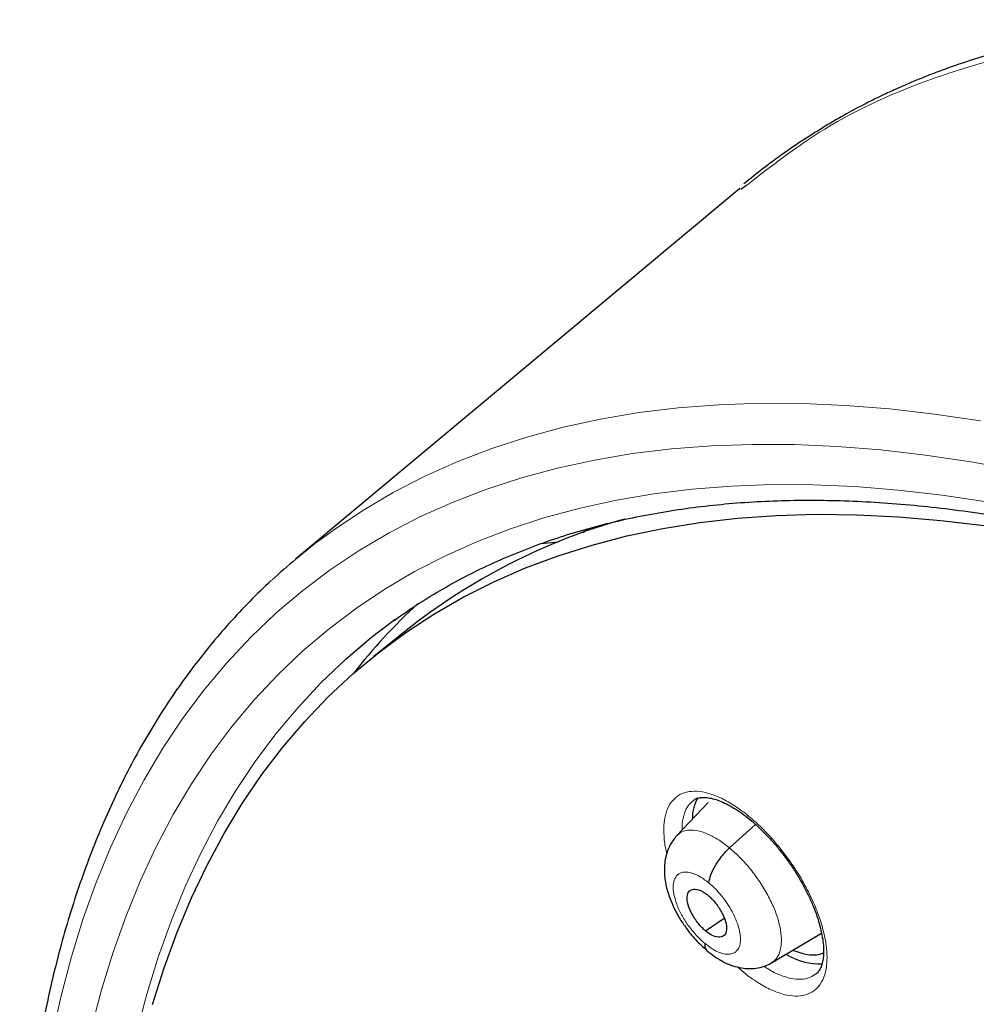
# Model space of a CAD drawing. Header units: millimetres. Extents: x 8 to 2385, y 12 to 2606.
# Tile 73 of 156: x 2156 to 2171, y 933 to 949. Entities that reach past the tile are written whole.
import ezdxf

# ---------------------------------------------------------------- set-up
doc = ezdxf.new("R2010")
doc.units = ezdxf.units.MM

msp = doc.modelspace()

# ---------------------------------------------------------------- linework, layer by layer
at = {"color": 7, "linetype": 'Continuous', "lineweight": 30}
for p, q in [((2167.234, 946.354), (2167.14, 946.286)), ((2167.127, 946.303), (2160.01, 940.364)), ((2164.614, 940.795), (2164.683, 940.849)), ((2163.945, 940.616), (2164.218, 940.644)), ((2161.782, 939.225), (2161.262, 938.807)), ((2166.617, 936.466), (2166.119, 935.94)), ((2166.961, 935.74), (2167.377, 936.116)), ((2166.577, 934.41), (2166.873, 934.617)), ((2167.633, 933.898), (2168.434, 934.375))]:
    msp.add_line(p, q, dxfattribs=at)
at = {"color": 252, "linetype": 'Continuous', "lineweight": 0, "flags": 128}
for points in [[(2160.403, 940.675), (2160.618, 940.832), (2161.087, 941.145), (2161.575, 941.432), (2162.082, 941.694), (2162.608, 941.929), (2163.153, 942.139), (2163.715, 942.322), (2164.296, 942.479), (2164.893, 942.609), (2165.508, 942.713), (2166.139, 942.79), (2166.786, 942.84), (2167.449, 942.864), (2168.127, 942.86), (2168.819, 942.83), (2169.526, 942.774), (2170.246, 942.69), (2170.98, 942.58)], [(2171.562, 941.79), (2170.823, 941.925), (2170.097, 942.034), (2169.384, 942.116), (2168.684, 942.172), (2167.998, 942.202), (2167.327, 942.205), (2166.671, 942.182), (2166.03, 942.132), (2165.405, 942.056), (2164.797, 941.953), (2164.205, 941.824), (2163.63, 941.669), (2163.073, 941.487), (2162.534, 941.28), (2162.013, 941.047), (2161.511, 940.788), (2161.028, 940.504), (2160.564, 940.194), (2160.119, 939.859), (2159.695, 939.499), (2159.291, 939.115), (2158.907, 938.706), (2158.544, 938.273), (2158.203, 937.817), (2157.882, 937.336), (2157.583, 936.833), (2157.305, 936.307), (2157.05, 935.759), (2156.816, 935.188), (2156.605, 934.596), (2156.416, 933.982), (2156.249, 933.348), (2156.105, 932.693)], [(2156.738, 932.844), (2156.902, 933.468), (2157.088, 934.072), (2157.296, 934.655), (2157.526, 935.216), (2157.777, 935.756), (2158.05, 936.274), (2158.344, 936.769), (2158.66, 937.242), (2158.996, 937.691), (2159.353, 938.117), (2159.731, 938.519), (2160.129, 938.897), (2160.546, 939.251), (2160.984, 939.581), (2161.44, 939.886), (2161.916, 940.166), (2162.41, 940.42), (2162.923, 940.65), (2163.453, 940.854), (2164.001, 941.032), (2164.567, 941.185), (2165.149, 941.312), (2165.748, 941.413), (2166.363, 941.488), (2166.993, 941.537), (2167.639, 941.56), (2168.3, 941.557), (2168.974, 941.528), (2169.663, 941.473), (2170.365, 941.392), (2171.08, 941.284)], [(2160.82, 938.766), (2160.815, 938.762), (2160.422, 938.388), (2160.049, 937.99), (2159.696, 937.569), (2159.363, 937.125), (2159.051, 936.658), (2158.76, 936.169), (2158.491, 935.657), (2158.242, 935.124), (2158.015, 934.569), (2157.809, 933.993), (2157.626, 933.396), (2157.464, 932.779)]]:
    msp.add_lwpolyline(points, dxfattribs=at)
at = {"color": 7, "linetype": 'Continuous', "lineweight": 30, "flags": 128}
for points in [[(2157.718, 933.231), (2157.904, 933.821), (2158.112, 934.391), (2158.342, 934.939), (2158.593, 935.466), (2158.865, 935.971), (2159.157, 936.454), (2159.471, 936.915), (2159.805, 937.353), (2160.159, 937.767), (2160.534, 938.159), (2160.928, 938.527), (2161.341, 938.871), (2161.774, 939.19), (2162.226, 939.486), (2162.697, 939.757), (2163.186, 940.003), (2163.692, 940.225), (2164.217, 940.421), (2164.758, 940.592), (2165.317, 940.738), (2165.892, 940.859), (2166.483, 940.954), (2167.09, 941.023), (2167.712, 941.067), (2168.349, 941.086), (2169.001, 941.078), (2169.666, 941.045), (2170.345, 940.987), (2171.038, 940.903)], [(2161.605, 939.398), (2161.228, 939.112), (2160.82, 938.766)]]:
    msp.add_lwpolyline(points, dxfattribs=at)
at = {"color": 7, "linetype": 'Continuous', "lineweight": 30}
for centre, radius, start, end in [((2167.948, 931.462), 9.913, 105.6285, 128.4625), ((2166.296, 932.832), 9.81, 126.921, 132.7503), ((2168.555, 932.552), 9.687, 132.8517, 141.8571), ((2166.954, 936.232), 0.588, 147.9527, 181.7631), ((2168.405, 934.904), 1.02, 238.6984, 272.6098)]:
    msp.add_arc(centre, radius, start, end, dxfattribs=at)
for start_param, end_param in [(2.455534, 2.994333), (2.994333, 3.005245)]:
    msp.add_ellipse((2167.592, 935.291), major_axis=(-0.95, 1.188), ratio=0.453301, start_param=start_param, end_param=end_param, dxfattribs=at)
for points, knots in [([(2191.364, 943.848), (2191.288, 943.892), (2191.098, 944.002), (2190.801, 944.169), (2190.469, 944.355), (2190.133, 944.538), (2189.717, 944.763), (2189.214, 945.026), (2188.621, 945.328), (2187.983, 945.641), (2187.299, 945.963), (2186.566, 946.293), (2185.8, 946.621), (2185, 946.943), (2184.33, 947.196), (2183.817, 947.379), (2183.489, 947.493), (2183.22, 947.583), (2183.018, 947.649), (2182.874, 947.696), (2182.768, 947.73), (2182.656, 947.765), (2182.512, 947.81), (2182.324, 947.867), (2182.097, 947.935), (2181.845, 948.007), (2181.584, 948.08), (2181.323, 948.151), (2181.062, 948.219), (2180.732, 948.302), (2180.335, 948.396), (2179.874, 948.498), (2179.418, 948.59), (2178.971, 948.672), (2178.532, 948.744), (2178.109, 948.806), (2177.751, 948.852), (2177.465, 948.885), (2177.25, 948.907), (2177.05, 948.926), (2176.844, 948.943), (2176.612, 948.961), (2176.347, 948.977), (2175.876, 949), (2175.219, 949.013), (2174.568, 948.995), (2174.116, 948.968), (2173.868, 948.949), (2173.666, 948.931), (2173.491, 948.912), (2173.297, 948.89), (2173.061, 948.86), (2172.776, 948.818), (2172.434, 948.76), (2172.036, 948.682), (2171.587, 948.577), (2171.114, 948.449), (2170.692, 948.315), (2170.34, 948.19), (2170.078, 948.089), (2169.851, 947.996), (2169.642, 947.904), (2169.408, 947.797), (2169.135, 947.662), (2168.82, 947.494), (2168.493, 947.304), (2168.158, 947.093), (2167.825, 946.866), (2167.504, 946.631), (2167.294, 946.461), (2167.192, 946.378)], [0, 0, 0, 0, 0.0078213, 0.0193838, 0.0304988, 0.0420187, 0.0539436, 0.0735021, 0.0940629, 0.1156448, 0.1400467, 0.1658022, 0.1929128, 0.2213794, 0.2511905, 0.2651439, 0.2770318, 0.2868532, 0.2946075, 0.2992499, 0.3026224, 0.3063153, 0.3115561, 0.3184994, 0.3270544, 0.336718, 0.346438, 0.3561808, 0.3659464, 0.3757346, 0.3932684, 0.4108557, 0.4282973, 0.4455331, 0.4625621, 0.4793833, 0.495126, 0.5049072, 0.5134855, 0.5209232, 0.5289526, 0.5383637, 0.5491542, 0.5613199, 0.596398, 0.6312326, 0.6439835, 0.6547385, 0.6635027, 0.6705445, 0.6780613, 0.6893622, 0.7023131, 0.7169108, 0.7366835, 0.7580427, 0.7809235, 0.8053287, 0.8206615, 0.8342421, 0.8460292, 0.8567671, 0.8685379, 0.8848804, 0.9030369, 0.9230129, 0.9432957, 0.9633632, 0.9822502, 1, 1, 1, 1]), ([(2161.589, 939.385), (2161.706, 939.467), (2161.944, 939.635), (2162.322, 939.866), (2162.716, 940.084), (2163.124, 940.285), (2163.544, 940.467), (2163.977, 940.632), (2164.422, 940.779), (2164.879, 940.908), (2165.348, 941.02), (2165.828, 941.113), (2166.32, 941.189), (2166.822, 941.247), (2167.335, 941.287), (2167.86, 941.309), (2168.394, 941.313), (2168.939, 941.299), (2169.494, 941.267), (2170.059, 941.218), (2170.633, 941.151), (2171.216, 941.066), (2171.809, 940.963), (2172.41, 940.842), (2173.02, 940.703), (2173.638, 940.547), (2174.264, 940.373), (2174.898, 940.182), (2175.539, 939.973), (2176.187, 939.746), (2176.841, 939.502), (2177.502, 939.241), (2178.169, 938.963), (2178.842, 938.667), (2179.52, 938.355), (2180.203, 938.026), (2180.891, 937.68), (2181.583, 937.318), (2182.267, 936.946), (2182.773, 936.661), (2183.047, 936.504), (2183.1, 936.473)], [0, 0, 0, 0, 0.025624, 0.052318, 0.078988, 0.105626, 0.132224, 0.158776, 0.185279, 0.211732, 0.238135, 0.264489, 0.290799, 0.317068, 0.343298, 0.369496, 0.395665, 0.421809, 0.447932, 0.474038, 0.50013, 0.526211, 0.552284, 0.578351, 0.604414, 0.630474, 0.656533, 0.682592, 0.708652, 0.734714, 0.760778, 0.786844, 0.812914, 0.838988, 0.865065, 0.891146, 0.917232, 0.943321, 0.969414, 0.994141, 1, 1, 1, 1]), ([(2159.622, 940.022), (2159.62, 940.021), (2159.5, 939.915), (2159.274, 939.688), (2158.946, 939.343), (2158.634, 938.978), (2158.336, 938.598), (2158.052, 938.202), (2157.784, 937.789), (2157.53, 937.36), (2157.291, 936.915), (2157.068, 936.454), (2156.86, 935.978), (2156.667, 935.487), (2156.49, 934.981), (2156.328, 934.46), (2156.182, 933.924), (2156.052, 933.374), (2155.938, 932.811), (2155.84, 932.233), (2155.759, 931.642), (2155.693, 931.039), (2155.643, 930.422), (2155.61, 929.793), (2155.592, 929.152), (2155.591, 928.5), (2155.606, 927.836), (2155.637, 927.16), (2155.684, 926.474), (2155.747, 925.778), (2155.826, 925.072), (2155.921, 924.355), (2156.032, 923.63), (2156.158, 922.895), (2156.301, 922.151), (2156.458, 921.399), (2156.632, 920.639), (2156.821, 919.872), (2157.025, 919.097), (2157.244, 918.315), (2157.479, 917.526), (2157.728, 916.731), (2157.993, 915.93), (2158.272, 915.124), (2158.566, 914.312), (2158.874, 913.496), (2159.196, 912.675), (2159.533, 911.85), (2159.884, 911.022), (2160.248, 910.19), (2160.626, 909.355), (2161.018, 908.517), (2161.422, 907.678), (2161.84, 906.837), (2162.271, 905.994), (2162.715, 905.15), (2163.171, 904.306), (2163.639, 903.462), (2164.119, 902.617), (2164.611, 901.774), (2165.115, 900.931), (2165.63, 900.089), (2166.156, 899.25), (2166.693, 898.412), (2167.241, 897.577), (2167.799, 896.745), (2168.367, 895.916), (2168.945, 895.091), (2169.532, 894.27), (2170.129, 893.453), (2170.735, 892.641), (2171.349, 891.834), (2171.972, 891.033), (2172.603, 890.238), (2173.242, 889.449), (2173.889, 888.667), (2174.543, 887.891), (2175.203, 887.124), (2175.871, 886.363), (2176.545, 885.611), (2177.224, 884.868), (2177.91, 884.133), (2178.601, 883.408), (2179.297, 882.691), (2179.997, 881.985), (2180.703, 881.289), (2181.412, 880.603), (2182.125, 879.929), (2182.734, 879.362), (2183.107, 879.025), (2183.24, 878.905)], [0, 0, 0, 0, 0.000179, 0.011527, 0.022879, 0.034239, 0.04561, 0.056994, 0.068393, 0.079809, 0.091242, 0.102694, 0.114163, 0.12565, 0.137154, 0.148674, 0.160208, 0.171754, 0.183312, 0.19488, 0.206457, 0.21804, 0.22963, 0.241224, 0.252821, 0.264421, 0.276023, 0.287626, 0.29923, 0.310833, 0.322436, 0.334038, 0.345639, 0.357239, 0.368837, 0.380434, 0.392029, 0.403623, 0.415215, 0.426805, 0.438393, 0.44998, 0.461565, 0.473148, 0.48473, 0.496311, 0.50789, 0.519467, 0.531043, 0.542618, 0.554192, 0.565764, 0.577335, 0.588905, 0.600475, 0.612043, 0.62361, 0.635177, 0.646743, 0.658308, 0.669872, 0.681436, 0.692999, 0.704562, 0.716124, 0.727686, 0.739248, 0.750809, 0.76237, 0.77393, 0.785491, 0.797051, 0.808611, 0.820171, 0.831731, 0.843291, 0.854852, 0.866412, 0.877972, 0.889533, 0.901094, 0.912655, 0.924216, 0.935778, 0.94734, 0.958903, 0.970466, 0.98203, 0.993595, 1, 1, 1, 1]), ([(2166.376, 936.497), (2166.39, 936.507), (2166.417, 936.527), (2166.469, 936.544), (2166.537, 936.552), (2166.62, 936.546), (2166.717, 936.525), (2166.824, 936.487), (2166.939, 936.433), (2167.061, 936.362), (2167.187, 936.275), (2167.317, 936.172), (2167.447, 936.055), (2167.576, 935.925), (2167.702, 935.783), (2167.824, 935.632), (2167.938, 935.474), (2168.045, 935.31), (2168.141, 935.143), (2168.227, 934.975), (2168.301, 934.809), (2168.362, 934.647), (2168.409, 934.491), (2168.443, 934.344), (2168.463, 934.209), (2168.469, 934.087), (2168.463, 933.979), (2168.446, 933.89), (2168.421, 933.817), (2168.387, 933.762), (2168.364, 933.732), (2168.347, 933.722), (2168.346, 933.721)], [0, 0, 0, 0, 0.03395, 0.069786, 0.102647, 0.137696, 0.171894, 0.205684, 0.238715, 0.272556, 0.306739, 0.340805, 0.375409, 0.410128, 0.444849, 0.479894, 0.514995, 0.549997, 0.584847, 0.619688, 0.65473, 0.689278, 0.723669, 0.758244, 0.792081, 0.825572, 0.859397, 0.892514, 0.925343, 0.960106, 0.996506, 1, 1, 1, 1]), ([(2166.116, 935.938), (2166.08, 935.893), (2166.012, 935.809), (2165.954, 935.665), (2165.924, 935.532), (2165.915, 935.408), (2165.919, 935.296), (2165.933, 935.194), (2165.951, 935.107), (2165.975, 935.018), (2166.013, 934.909), (2166.072, 934.772), (2166.159, 934.613), (2166.272, 934.443), (2166.42, 934.257), (2166.537, 934.153), (2166.599, 934.097)], [0, 0, 0, 0, 0.089589, 0.167931, 0.235011, 0.291168, 0.350394, 0.399287, 0.441298, 0.477933, 0.531425, 0.610545, 0.686602, 0.776905, 0.881291, 1, 1, 1, 1]), ([(2166.631, 935.179), (2166.639, 935.221), (2166.654, 935.305), (2166.732, 935.459), (2166.835, 935.613), (2166.919, 935.698), (2166.961, 935.74)], [0, 0, 0, 0, 0.2491475, 0.4997694, 0.7505513, 1, 1, 1, 1]), ([(2166.577, 934.41), (2166.557, 934.429), (2166.515, 934.465), (2166.438, 934.554), (2166.355, 934.68), (2166.29, 934.833), (2166.274, 934.964), (2166.305, 935.055), (2166.384, 935.089), (2166.474, 935.07), (2166.555, 935.028), (2166.596, 934.996), (2166.617, 934.98)], [0, 0, 0, 0, 0.062838, 0.125541, 0.250832, 0.375534, 0.500017, 0.624484, 0.749171, 0.874463, 0.937165, 1, 1, 1, 1]), ([(2166.617, 934.98), (2166.638, 934.962), (2166.679, 934.925), (2166.756, 934.836), (2166.84, 934.711), (2166.905, 934.558), (2166.921, 934.426), (2166.889, 934.335), (2166.811, 934.301), (2166.72, 934.32), (2166.639, 934.362), (2166.598, 934.394), (2166.577, 934.41)], [0, 0, 0, 0, 0.062839, 0.125542, 0.250833, 0.375535, 0.500019, 0.624484, 0.749171, 0.874463, 0.937166, 1, 1, 1, 1]), ([(2166.563, 934.212), (2166.563, 934.175), (2166.564, 934.123), (2166.594, 934.105), (2166.603, 934.1)], [0, 0, 0, 0, 0.705165, 1, 1, 1, 1]), ([(2166.598, 934.094), (2166.68, 934.032), (2166.844, 933.908), (2167.072, 933.828), (2167.253, 933.803), (2167.387, 933.809), (2167.517, 933.838), (2167.596, 933.878), (2167.635, 933.899)], [0, 0, 0, 0, 0.245791, 0.495209, 0.621526, 0.748128, 0.874468, 1, 1, 1, 1])]:
    msp.add_open_spline(points, degree=3, knots=knots, dxfattribs=at)
at = {"color": 252, "linetype": 'Continuous', "lineweight": 0}
for points, knots in [([(2190.419, 943.757), (2189.44, 944.3), (2187.481, 945.384), (2184.629, 946.66), (2181.869, 947.665), (2179.226, 948.366), (2176.721, 948.766), (2174.373, 948.859), (2172.199, 948.646), (2170.224, 948.12), (2168.547, 947.375), (2167.639, 946.669), (2167.234, 946.354)], [0, 0, 0, 0, 0.101959, 0.203918, 0.305878, 0.407837, 0.509796, 0.611755, 0.713715, 0.815674, 0.917633, 1, 1, 1, 1]), ([(2165.955, 935.657), (2165.953, 935.667), (2165.925, 935.764), (2165.908, 935.931), (2165.907, 936.149), (2165.947, 936.332), (2166.021, 936.479), (2166.13, 936.582), (2166.269, 936.642), (2166.435, 936.655), (2166.623, 936.622), (2166.828, 936.542), (2167.044, 936.42), (2167.265, 936.257), (2167.484, 936.06), (2167.696, 935.831), (2167.911, 935.559), (2168.103, 935.267), (2168.263, 934.966), (2168.381, 934.689), (2168.466, 934.422), (2168.516, 934.171), (2168.528, 933.944), (2168.503, 933.747), (2168.441, 933.587), (2168.345, 933.466), (2168.217, 933.39), (2168.06, 933.359), (2167.88, 933.376), (2167.681, 933.437), (2167.468, 933.545), (2167.267, 933.678), (2167.139, 933.789), (2167.084, 933.837)], [0, 0, 0, 0, 0.003821, 0.037098, 0.070375, 0.103597, 0.13682, 0.169987, 0.203155, 0.236291, 0.269427, 0.302569, 0.335711, 0.368893, 0.402076, 0.435316, 0.468556, 0.510122, 0.543412, 0.576702, 0.609994, 0.643285, 0.676547, 0.709808, 0.743012, 0.776217, 0.809371, 0.842525, 0.875659, 0.908793, 0.941944, 0.975096, 1, 1, 1, 1]), ([(2166.379, 936.495), (2166.353, 936.474), (2166.293, 936.424), (2166.235, 936.298), (2166.2, 936.164), (2166.201, 936.063), (2166.202, 936.027)], [0, 0, 0, 0, 0.229892, 0.533759, 0.837629, 1, 1, 1, 1]), ([(2166.12, 935.937), (2166.145, 935.96), (2166.198, 936.008), (2166.314, 936.033), (2166.456, 936.021), (2166.616, 935.967), (2166.786, 935.876), (2166.903, 935.785), (2166.961, 935.74)], [0, 0, 0, 0, 0.146152, 0.31685, 0.487569, 0.658353, 0.829065, 1, 1, 1, 1]), ([(2166.961, 935.74), (2167.019, 935.689), (2167.135, 935.587), (2167.299, 935.4), (2167.448, 935.198), (2167.577, 934.986), (2167.679, 934.772), (2167.751, 934.565), (2167.79, 934.373), (2167.795, 934.203), (2167.767, 934.061), (2167.714, 933.955), (2167.656, 933.918), (2167.631, 933.901)], [0, 0, 0, 0, 0.092832, 0.185538, 0.278284, 0.370997, 0.463699, 0.556323, 0.6489, 0.741599, 0.834294, 0.926864, 1, 1, 1, 1]), ([(2166.563, 934.212), (2166.517, 934.254), (2166.423, 934.338), (2166.296, 934.498), (2166.189, 934.669), (2166.109, 934.842), (2166.063, 935.005), (2166.053, 935.147), (2166.081, 935.258), (2166.143, 935.331), (2166.237, 935.361), (2166.355, 935.344), (2166.49, 935.286), (2166.584, 935.214), (2166.631, 935.179)], [0, 0, 0, 0, 0.083334, 0.166666, 0.249999, 0.333329, 0.416665, 0.5, 0.583333, 0.666663, 0.75, 0.833335, 0.916666, 1, 1, 1, 1]), ([(2166.631, 935.179), (2166.666, 935.148), (2166.737, 935.086), (2166.836, 934.973), (2166.926, 934.851), (2167.003, 934.723), (2167.065, 934.593), (2167.109, 934.468), (2167.133, 934.351), (2167.139, 934.246), (2167.125, 934.171), (2167.106, 934.131), (2167.094, 934.114), (2167.088, 934.105), (2167.083, 934.1), (2167.076, 934.092), (2167.06, 934.075), (2167.03, 934.055), (2166.991, 934.042), (2166.94, 934.035), (2166.869, 934.041), (2166.773, 934.073), (2166.669, 934.128), (2166.599, 934.184), (2166.563, 934.212)], [0, 0, 0, 0, 0.062596, 0.124978, 0.187338, 0.249634, 0.311872, 0.374279, 0.436895, 0.499544, 0.562189, 0.597232, 0.606409, 0.615582, 0.624751, 0.626544, 0.642256, 0.687303, 0.720984, 0.749872, 0.812374, 0.874895, 0.937371, 1, 1, 1, 1]), ([(2167.517, 933.844), (2167.538, 933.829), (2167.623, 933.769), (2167.769, 933.7), (2167.947, 933.643), (2168.108, 933.629), (2168.244, 933.653), (2168.313, 933.7), (2168.345, 933.723)], [0, 0, 0, 0, 0.061837, 0.253973, 0.445985, 0.637996, 0.830116, 1, 1, 1, 1])]:
    msp.add_open_spline(points, degree=3, knots=knots, dxfattribs=at)

doc.saveas('drawing.dxf')
